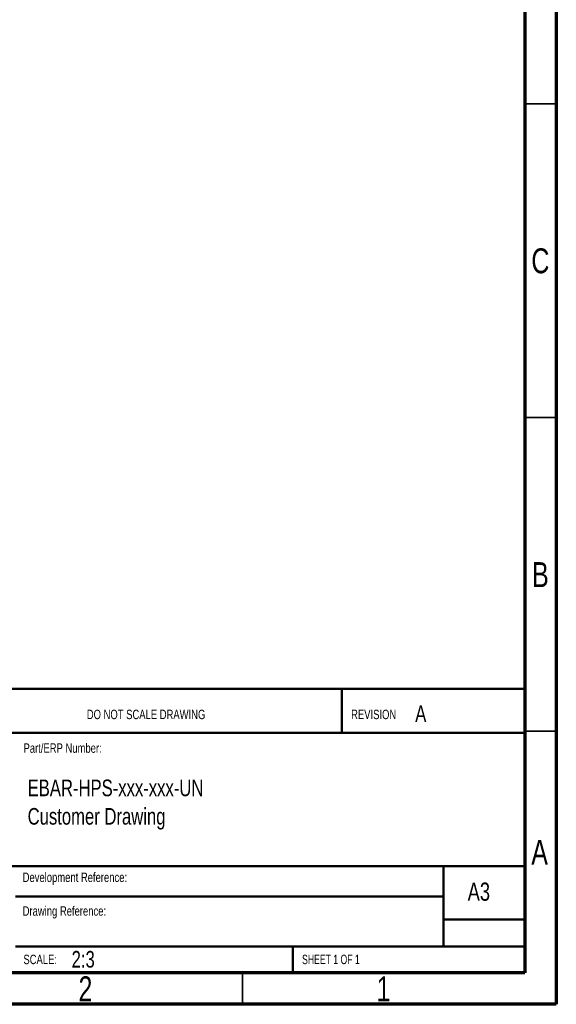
# Model space of a CAD drawing. Header units: millimetres. Extents: x 15 to 415, y 5 to 292.
# Tile 19 of 25: x 329 to 415, y 5 to 162. Entities that reach past the tile are written whole.
import ezdxf

# ---------------------------------------------------------------- set-up
doc = ezdxf.new("R2010")
doc.units = ezdxf.units.MM
doc.styles.add('SLDTEXTSTYLE0', font='TXT', dxfattribs={"width": 0.75})
doc.styles.add('SLDTEXTSTYLE1', font='TXT', dxfattribs={"width": 0.6875})

# ---------------------------------------------------------------- blocks, each defined once
blk = doc.blocks.new('SW_NOTE_0')
at = {"color": 0, "linetype": 'Continuous', "lineweight": 0, "char_height": 2.6458, "attachment_point": 1, "style": 'SLDTEXTSTYLE0'}
for s, insert in [('EBAR-HPS-xxx-xxx-UN', (0, 3.41)), ('Customer Drawing', (0, -1.12))]:
    blk.add_mtext(s, dxfattribs=dict(at, insert=insert))

msp = doc.modelspace()

# ---------------------------------------------------------------- linework, layer by layer
at = {"color": 7, "linetype": 'Continuous', "lineweight": 70}
for p, q in [((415, 292), (415, 5)), ((410, 287), (410, 10)), ((410, 10), (20, 10)), ((415, 5), (15, 5))]:
    msp.add_line(p, q, dxfattribs=at)
at = {"color": 7, "linetype": 'Continuous', "lineweight": 35}
for p, q in [((415, 148.5), (410, 148.5)), ((410, 148.5), (415, 148.5)), ((410, 98.5), (415, 98.5)), ((410, 48.5), (415, 48.5)), ((365, 10), (365, 5))]:
    msp.add_line(p, q, dxfattribs=at)
at = {"color": 7, "linetype": 'Continuous', "lineweight": 50}
for p, q in [((230, 55.292475), (410, 55.292475)), ((380.8, 48.25), (380.8, 55.292475)), ((410, 48.25), (230, 48.25)), ((284.6, 27), (410, 27)), ((397, 14.25), (397, 27)), ((397, 22.182065), (328.8, 22.182065)), ((410, 18.5), (397, 18.5)), ((410, 14.198294), (328.8, 14.198294)), ((373, 10), (373, 14.25))]:
    msp.add_line(p, q, dxfattribs=at)

# ---------------------------------------------------------------- block references
at = {"color": 7, "linetype": 'Continuous', "lineweight": 0}
msp.add_blockref('SW_NOTE_0', (330.743877, 37.394673), dxfattribs=at)

# ---------------------------------------------------------------- texts
for s, insert, char_height, attachment_point, style in [('C', (412.458659, 125.456189), 3.96875, 2, 'SLDTEXTSTYLE0'), ('B', (412.470602, 75.456189), 3.96875, 2, 'SLDTEXTSTYLE0'), ('DO NOT SCALE DRAWING', (340.177084, 51.938996), 1.5, 1, 'SLDTEXTSTYLE0'), ('REVISION', (382.296308, 51.938996), 1.5, 1, 'SLDTEXTSTYLE0'), ('A', (392.512444, 52.640486), 2.645833, 1, 'SLDTEXTSTYLE0'), ('Part/ERP Number:', (330.090161, 46.576179), 1.5, 1, 'SLDTEXTSTYLE0'), ('A', (412.339688, 31.206189), 3.96875, 2, 'SLDTEXTSTYLE0'), ('Development Reference:', (329.953002, 25.986056), 1.5, 1, 'SLDTEXTSTYLE0'), ('A3', (400.871156, 24.406389), 2.9104167, 1, 'SLDTEXTSTYLE0'), ('Drawing Reference:', (329.953002, 20.617695), 1.5, 1, 'SLDTEXTSTYLE0'), ('SCALE:', (330.073966, 12.900087), 1.5, 1, 'SLDTEXTSTYLE0'), ('2:3', (337.756, 13.499686), 2.6458333, 1, 'SLDTEXTSTYLE0'), ('SHEET 1 OF 1', (374.478294, 12.900087), 1.5, 1, 'SLDTEXTSTYLE1'), ('2', (339.960037, 9.456189), 3.96875, 2, 'SLDTEXTSTYLE0'), ('1', (387.460037, 9.456189), 3.96875, 2, 'SLDTEXTSTYLE0')]:
    msp.add_mtext(s, dxfattribs=dict(at, insert=insert, char_height=char_height, attachment_point=attachment_point, style=style))

doc.saveas('drawing.dxf')
